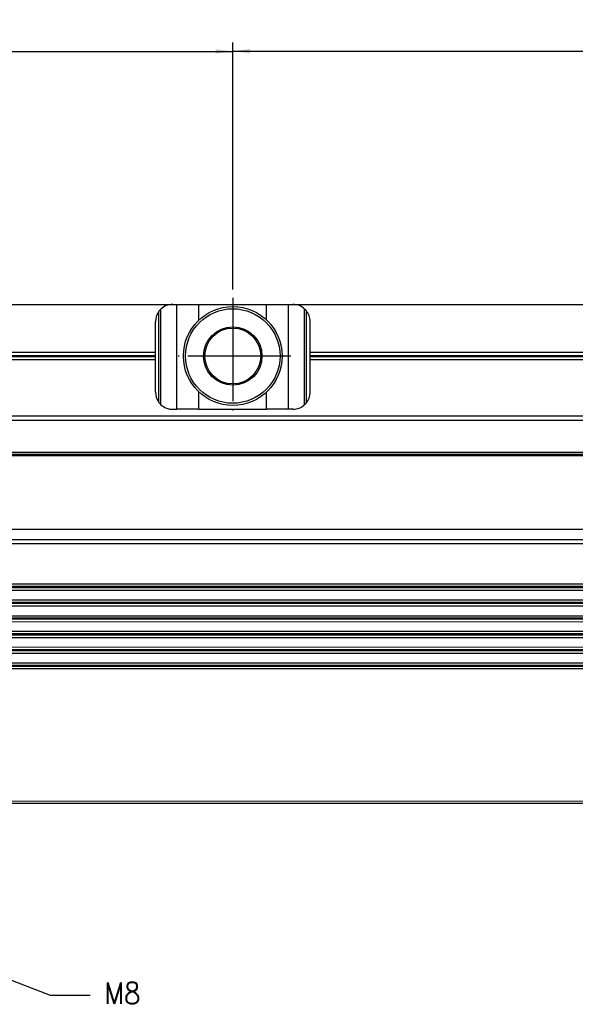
# Model space of a CAD drawing. Header units: millimetres. Extents: x -285 to 870, y -217 to 203.
# Tile 3 of 22: x -53 to 11, y -38 to 77. Entities that reach past the tile are written whole.
import ezdxf

# ---------------------------------------------------------------- set-up
doc = ezdxf.new("R2010")
doc.units = ezdxf.units.MM
doc.linetypes.add('DOT_CENTER', pattern=[14, 12, -1, 0, -1])
doc.layers.add('1', color=7, linetype='Continuous')
doc.styles.add('CONVERTER_11', font='txt.shx', dxfattribs={"width": 0.9})
doc.dimstyles.new('ME10_DIM_26', dxfattribs={"dimtxt": 2, "dimasz": 2, "dimexe": 1, "dimexo": 1, "dimgap": 1, "dimtad": 1, "dimdsep": 46, "dimtxsty": 'CONVERTER_11', "dimsah": 1, "dimcen": 0.09, "dimclrd": 2, "dimclre": 2, "dimclrt": 2, "dimadec": 0, "dimazin": 0, "dimtfac": 1, "dimtdec": 4, "dimtix": 1, "dimtmove": 0, "dimatfit": 3, "dimfxl": 1, "dimtolj": 1, "dimtzin": 0, "dimarcsym": 0})
doc.dimstyles.new('ME10_DIM_47', dxfattribs={"dimtxt": 2, "dimasz": 2, "dimexe": 1, "dimexo": 1, "dimgap": 1, "dimtad": 1, "dimdsep": 46, "dimtxsty": 'CONVERTER_11', "dimsah": 1, "dimcen": 0.09, "dimclrd": 2, "dimclre": 2, "dimclrt": 2, "dimadec": 0, "dimazin": 0, "dimtfac": 1, "dimtdec": 4, "dimtix": 1, "dimtmove": 0, "dimatfit": 3, "dimfxl": 1, "dimtolj": 1, "dimtzin": 0, "dimarcsym": 0})
doc.dimstyles.get("Standard").update_dxf_attribs({"dimtxt": 0.18, "dimasz": 0.18, "dimexe": 0.18, "dimexo": 0.0625, "dimgap": 0.09, "dimtad": 0, "dimtih": 1, "dimtoh": 1, "dimdec": 4, "dimzin": 0, "dimdsep": 46, "dimtxsty": 'Standard', "dimcen": 0.09, "dimadec": 0, "dimazin": 0, "dimtfac": 1, "dimtdec": 4, "dimtofl": 0, "dimtmove": 0, "dimatfit": 3, "dimfxl": 1, "dimtolj": 1, "dimtzin": 0, "dimarcsym": 0})

# ---------------------------------------------------------------- blocks, each defined once
blk = doc.blocks.new('REGLA__35', base_point=(-163.4012745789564, -18.42233367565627))
at = {"color": 7, "linetype": 'Continuous'}
for p, q in [((-121.4028742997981, 43.57711747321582), (-35.40287449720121, 43.58294442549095)), ((-35.40287449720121, 43.58294442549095), (-34.90287449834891, 43.58297830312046)), ((-34.90287449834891, 43.58297830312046), (-32.34324305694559, 43.58315173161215)), ((-32.34324305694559, 43.58315173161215), (-24.46250596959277, 43.58368569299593)), ((-24.46250596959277, 43.58368569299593), (-21.90287452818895, 43.58385912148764)), ((-21.90287452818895, 43.58385912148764), (-21.40287452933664, 43.58389299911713)), ((-21.40287452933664, 43.58389299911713), (164.5971250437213, 43.59649547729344)), ((-20.03541782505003, 31.92377255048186), (-20.03617129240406, 43.04419867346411)), ((-19.87782669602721, 42.87797275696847), (-19.87709575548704, 32.09001992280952)), ((-37.40249786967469, 38.0242302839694), (-37.40273898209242, 41.5828089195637)), ((-19.40249791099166, 38.02544987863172), (-19.40273902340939, 41.58402851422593)), ((-119.4024976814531, 38.01867435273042), (-37.40249786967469, 38.0242302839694)), ((-37.40243805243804, 37.14138757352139), (-37.40249786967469, 38.0242302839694)), ((-19.40249791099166, 38.02544987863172), (53.37761882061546, 38.03038111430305)), ((-19.40243809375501, 37.14260716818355), (-19.40249791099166, 38.02544987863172)), ((-37.40243805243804, 37.14138757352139), (-119.4024378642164, 37.13583164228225)), ((-37.40218338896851, 33.38280893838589), (-37.40243805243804, 37.14138757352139)), ((53.37767863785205, 37.14753840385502), (-19.40243809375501, 37.14260716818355)), ((-19.40218343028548, 33.38402853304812), (-19.40243809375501, 37.14260716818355)), ((-35.40204788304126, 31.38294445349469), (-34.90204788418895, 31.3829783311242)), ((-32.34241644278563, 31.38315175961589), (-34.90204788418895, 31.3829783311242)), ((-32.34241644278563, 31.38315175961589), (-24.46167935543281, 31.38368572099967)), ((-21.90204791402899, 31.38385914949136), (-24.46167935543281, 31.38368572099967)), ((-21.40204791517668, 31.38389302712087), (-21.90204791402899, 31.38385914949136)), ((185.2980058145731, 30.597898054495), (-151.1019934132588, 30.57510518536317)), ((-151.1016951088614, 26.1724300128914), (185.2983041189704, 26.19522288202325)), ((-147.0295875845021, 25.99650131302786), (181.2266130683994, 26.01874239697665)), ((-152.9011034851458, 17.44059348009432), (187.0988957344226, 17.46363026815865)), ((185.2993307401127, 11.04331947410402), (-151.1006684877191, 11.02052660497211)), ((-151.1006222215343, 10.33768389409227), (185.2993770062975, 10.36047676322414)), ((185.2994549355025, 9.21031947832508), (-151.1005442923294, 9.18752660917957)), ((-151.1004980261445, 8.50468389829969), (185.2995012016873, 8.52747676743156)), ((-151.1004200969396, 7.35452661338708), (185.2995791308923, 7.37731948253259)), ((-151.1003738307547, 6.67168390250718), (185.2996253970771, 6.69447677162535)), ((185.299703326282, 5.54431948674), (-151.1002959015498, 5.52152661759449)), ((-151.100249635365, 4.83868390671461), (185.2997495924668, 4.86147677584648)), ((185.2998275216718, 3.71131949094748), (-151.10017170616, 3.68852662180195)), ((-151.1001254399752, 3.00568391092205), (185.2998737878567, 3.02847678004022)), ((185.2999517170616, 1.87831949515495), (-151.1000475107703, 1.85552662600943)), ((185.2999979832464, 1.19547678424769), (-151.1000012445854, 1.17268391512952)), ((-151.0989444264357, -14.42489718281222), (185.3010548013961, -14.40210431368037))]:
    blk.add_line(p, q, dxfattribs=at)
at = {"color": 3, "linetype": 'Continuous'}
for p, q in [((-34.90204788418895, 31.3829783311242), (-34.90287449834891, 43.58297830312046)), ((-32.34312025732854, 41.7707519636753), (-32.34324305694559, 43.58315173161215)), ((-24.46238316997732, 41.77128592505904), (-24.46250596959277, 43.58368569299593)), ((-21.90204791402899, 31.38385914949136), (-21.90287452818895, 43.58385912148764)), ((-37.06948055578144, 42.68837309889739), (-37.06877515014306, 32.27728992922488)), ((-36.76875111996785, 31.92263877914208), (-36.7695045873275, 43.04306490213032)), ((-119.402472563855, 37.64796367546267), (-37.40247275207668, 37.65351960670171)), ((-119.4024629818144, 37.50654231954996), (-37.40246317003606, 37.512098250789)), ((-19.40247279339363, 37.65473920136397), (53.34829636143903, 37.65966844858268)), ((-19.402463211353, 37.51331784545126), (53.34830594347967, 37.51824709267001)), ((-32.34241644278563, 31.38315175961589), (-32.34255279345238, 33.39555152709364)), ((-24.46167935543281, 31.38368572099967), (-24.46181570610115, 33.39608548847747)), ((185.2980396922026, 30.09789805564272), (-151.1019595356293, 30.07510518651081)), ((-151.1017086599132, 26.37243001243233), (185.2982905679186, 26.39522288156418)), ((-146.9228213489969, 26.10326754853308), (181.1198468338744, 26.12549416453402)), ((-152.9010205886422, 16.21712382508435), (187.0989786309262, 16.24016061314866)), ((-151.1009891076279, 15.75255645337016), (185.299010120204, 15.77534932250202)), ((185.2993490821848, 10.77260879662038), (-151.100650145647, 10.74981592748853)), ((185.2993586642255, 10.63118744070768), (-151.1006405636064, 10.60839457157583)), ((185.2994732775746, 8.93960880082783), (-151.1005259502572, 8.91681593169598)), ((185.2994828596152, 8.79818744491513), (-151.1005163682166, 8.77539457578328)), ((185.2995974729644, 7.10660880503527), (-151.1004017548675, 7.08381593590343)), ((185.299607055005, 6.96518744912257), (-151.1003921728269, 6.94239457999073)), ((185.2997216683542, 5.27360880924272), (-151.1002775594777, 5.25081594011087)), ((185.2997312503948, 5.13218745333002), (-151.1002679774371, 5.10939458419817)), ((185.2998458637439, 3.44060881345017), (-151.1001533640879, 3.41781594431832)), ((185.2998554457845, 3.29918745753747), (-151.1001437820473, 3.27639458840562)), ((185.2999700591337, 1.60760881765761), (-151.1000291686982, 1.58481594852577)), ((185.2999796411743, 1.46618746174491), (-151.1000195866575, 1.44339459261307)), ((185.3010412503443, -14.20210431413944), (-151.0989579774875, -14.22489718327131))]:
    blk.add_line(p, q, dxfattribs=at)
at = {"color": 7, "linetype": 'Continuous'}
for radius in [5.749999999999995, 5.500000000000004, 3.399999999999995, 3.249999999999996]:
    blk.add_circle((-28.40246798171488, 37.58341872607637), radius, dxfattribs=at)
for centre, radius, start, end in [((-35.40273898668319, 41.58294443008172), 2.000000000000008, 90.0038820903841, 133.1085559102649), ((-21.40273901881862, 41.58389300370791), 1.999999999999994, 46.89920827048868, 90.003882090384), ((-35.40273898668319, 41.58294443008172), 1.999999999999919, 146.4465723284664, 180.0038820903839), ((-35.40273898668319, 41.58294443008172), 2.00000000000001, 133.1085559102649, 146.4465723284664), ((-21.40273901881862, 41.58389300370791), 2.000000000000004, 40.31879126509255, 46.89920827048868), ((-21.40273901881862, 41.58389300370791), 2.000000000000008, 0.00388209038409, 40.31879126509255), ((-35.40218339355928, 33.38294444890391), 2.000000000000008, 180.0038820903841, 213.5611918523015), ((-21.40218342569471, 33.3838930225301), 2.000000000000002, 319.6889729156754, 0.00388209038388), ((-35.40218339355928, 33.38294444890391), 1.999999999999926, 213.5611918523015, 226.8992082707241), ((-21.40218342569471, 33.3838930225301), 1.999999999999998, 313.1085559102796, 319.6889729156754), ((-35.40218339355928, 33.38294444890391), 2.000000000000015, 226.8992082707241, 270.0038820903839), ((-21.40218342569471, 33.3838930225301), 2.000000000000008, 270.0038820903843, 313.1085559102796)]:
    blk.add_arc(centre, radius, start, end, dxfattribs=at)
at = {"layer": '1', "color": 2, "linetype": 'DOT_CENTER'}
for p, q in [((-28.40246798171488, 44.33341872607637), (-28.40246798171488, 30.83341872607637)), ((-21.65246798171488, 37.58341872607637), (-35.15246798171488, 37.58341872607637))]:
    blk.add_line(p, q, dxfattribs=at)
blk = doc.blocks.new('Regla_G2_cm240__36', base_point=(-163.4012745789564, -41.42437540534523))
blk.add_blockref('REGLA__35', (-163.4012745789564, -18.42233367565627))
blk = doc.blocks.new('*D60')
at = {"layer": '1', "color": 2, "linetype": 'Continuous'}
for p, q in [((-128.402467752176, 38.57664320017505), (-128.402467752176, 74.0233355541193)), ((-28.40246798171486, 45.33341872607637), (-28.40246798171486, 74.0233355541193)), ((-128.402467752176, 73.0233355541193), (-28.40246798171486, 73.0233355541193))]:
    blk.add_line(p, q, dxfattribs=at)
at = {"layer": '1', "color": 2}
for points in [[(-126.402467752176, 73.28664054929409), (-126.402467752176, 72.76003055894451), (-128.402467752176, 73.0233355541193)], [(-30.40246798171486, 72.76003055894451), (-30.40246798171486, 73.28664054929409), (-28.40246798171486, 73.0233355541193)]]:
    blk.add_solid(points, dxfattribs=at)
at = {"layer": '1', "color": 2, "insert": (-81.99572217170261, 74.0233355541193), "char_height": 2, "attachment_point": 7, "rotation": 0.00013888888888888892, "line_spacing_factor": 0.60024009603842, "style": 'CONVERTER_11'}
blk.add_mtext('100', dxfattribs=at)
blk = doc.blocks.new('*D83')
at = {"layer": '1', "color": 2, "linetype": 'Continuous'}
for p, q in [((-28.40246798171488, 45.33341872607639), (-28.40246798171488, 74.0439145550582)), ((71.59753178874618, 42.84019425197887), (71.59753178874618, 74.0439145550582)), ((-28.40246798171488, 73.0439145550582), (71.59753178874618, 73.0439145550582))]:
    blk.add_line(p, q, dxfattribs=at)
at = {"layer": '1', "color": 2}
for points in [[(-26.40246798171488, 73.30721955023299), (-26.40246798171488, 72.7806095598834), (-28.40246798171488, 73.0439145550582)], [(69.59753178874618, 72.7806095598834), (69.59753178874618, 73.30721955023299), (71.59753178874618, 73.0439145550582)]]:
    blk.add_solid(points, dxfattribs=at)
at = {"layer": '1', "color": 2, "insert": (18.13973268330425, 74.0439145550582), "char_height": 2, "attachment_point": 7, "rotation": 0.00013888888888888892, "line_spacing_factor": 0.60024009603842, "style": 'CONVERTER_11'}
blk.add_mtext('100', dxfattribs=at)
blk = doc.blocks.new('A', base_point=(16.99999999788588, 0.99999999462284))
blk.add_blockref('Regla_G2_cm240__36', (-163.4012745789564, -41.42437540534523))
at = {"layer": '1', "color": 2, "style": 'CONVERTER_11', "width": 0.9}
blk.add_text('M8', height=2.5, dxfattribs=at).set_placement((-43.3860076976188, -37.783143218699))
at = {"layer": '1'}
for base, p1, p2, dimstyle, picture, middle in [((-128.402467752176, 73.0233355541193), (-28.40246798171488, 44.33341872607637), (-128.4024677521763, 37.57664320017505), 'ME10_DIM_26', '*D60', (-79.89572217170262, 75.0233355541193)), ((-28.40246798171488, 73.0439145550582), (71.59753178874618, 41.84019425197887), (-28.40246798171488, 44.33341872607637), 'ME10_DIM_47', '*D83', (20.23973268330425, 75.0439145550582))]:
    dim = blk.add_linear_dim(base=base, p1=p1, p2=p2, dimstyle=dimstyle, dxfattribs=at)
    dim.commit()
    dim.dimension.update_dxf_attribs({"geometry": picture, "text_midpoint": middle, "text_rotation": 0.00013888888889})
at = {"layer": '1', "color": 2, "linetype": 'Continuous', "has_arrowhead": 0}
blk.add_leader([(-75.61724878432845, -26.79508576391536), (-49.6748904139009, -36.7711011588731), (-45.0248904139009, -36.7711011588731)], dimstyle='Standard', dxfattribs=at)

msp = doc.modelspace()

# ---------------------------------------------------------------- block references
msp.add_blockref('A', (16.99999999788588, 0.99999999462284))

doc.saveas('drawing.dxf')
